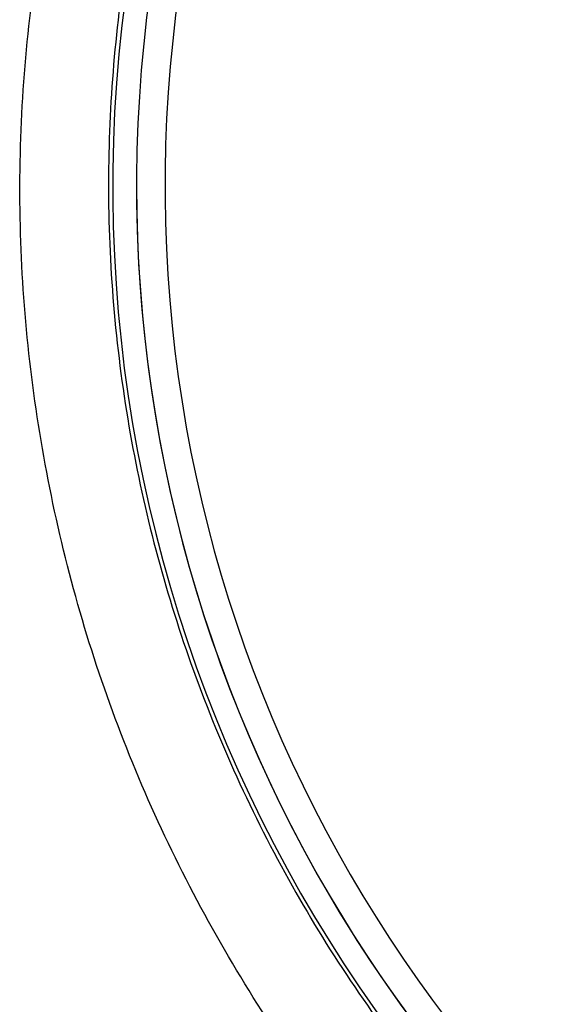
# Model space of a CAD drawing. Header units: millimetres. Extents: x -0.66 to 0.91, y -0.4 to 0.64.
# Tile 53 of 241: x 0.00819 to 0.01368, y 0.06061 to 0.07098. Entities that reach past the tile are written whole.
import ezdxf

# ---------------------------------------------------------------- set-up
doc = ezdxf.new("R2010")
doc.units = ezdxf.units.MM
doc.layers.add('FORMAT', color=7, linetype='Continuous')

msp = doc.modelspace()

# ---------------------------------------------------------------- linework, layer by layer
at = {"layer": 'FORMAT', "color": 7, "linetype": 'Continuous', "lineweight": 25}
for radius, start, end in [(0.0150000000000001, 102.347616, 247.039363), (0.0147499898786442, 110.426812, 246.627288), (0.0144499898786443, 110.426812, 246.112196), (0.0147499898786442, 180, 246.627288)]:
    msp.add_arc((0.024171, 0.069227), radius, start, end, dxfattribs=at)
for points, knots in [([(0.0183191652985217, 0.0543452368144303), (0.0182578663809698, 0.0543641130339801), (0.0173395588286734, 0.0546468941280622), (0.0157078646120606, 0.0555868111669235), (0.0135308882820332, 0.0571683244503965), (0.011664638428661, 0.0591306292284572), (0.0101560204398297, 0.0613720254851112), (0.0090377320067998, 0.0638347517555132), (0.0083573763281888, 0.066452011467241), (0.0081168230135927, 0.0691463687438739), (0.0083415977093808, 0.0718422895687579), (0.0090068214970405, 0.0744652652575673), (0.0101123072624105, 0.0769350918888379), (0.0116083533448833, 0.0791915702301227), (0.0134720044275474, 0.0811500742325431), (0.0156469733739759, 0.0828246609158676), (0.0173077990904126, 0.0835992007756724), (0.0181527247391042, 0.0839932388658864)], [0, 0, 0, 0, 0.0050637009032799, 0.0758583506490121, 0.146682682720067, 0.217507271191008, 0.2883739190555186, 0.3592408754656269, 0.4301384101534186, 0.5010359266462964, 0.5719575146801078, 0.6428789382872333, 0.713815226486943, 0.7847514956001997, 0.855660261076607, 0.9265688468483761, 1, 1, 1, 1]), ([(0.0190514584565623, 0.0833832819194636), (0.0188206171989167, 0.0832957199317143), (0.0178112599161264, 0.082912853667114), (0.0160876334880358, 0.0820070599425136), (0.0140668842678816, 0.0804802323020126), (0.0123165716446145, 0.0786155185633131), (0.0109162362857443, 0.076503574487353), (0.0098807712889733, 0.0741647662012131), (0.009258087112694, 0.071707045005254), (0.009055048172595, 0.0691560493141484), (0.009281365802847, 0.066629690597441), (0.009934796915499, 0.0641542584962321), (0.010985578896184, 0.0618454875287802), (0.0124214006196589, 0.0597241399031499), (0.0141807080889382, 0.05790105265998), (0.016157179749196, 0.056401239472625), (0.0176169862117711, 0.0557242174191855), (0.0183191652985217, 0.0553985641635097)], [0, 0, 0, 0, 0.020577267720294, 0.08997444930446, 0.1613838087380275, 0.230790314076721, 0.3022069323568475, 0.3716611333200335, 0.4431271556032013, 0.5126220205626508, 0.584131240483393, 0.6536421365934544, 0.7251696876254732, 0.7946642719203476, 0.866176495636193, 0.9356297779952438, 1, 1, 1, 1])]:
    msp.add_open_spline(points, degree=3, knots=knots, dxfattribs=at)

doc.saveas('drawing.dxf')
